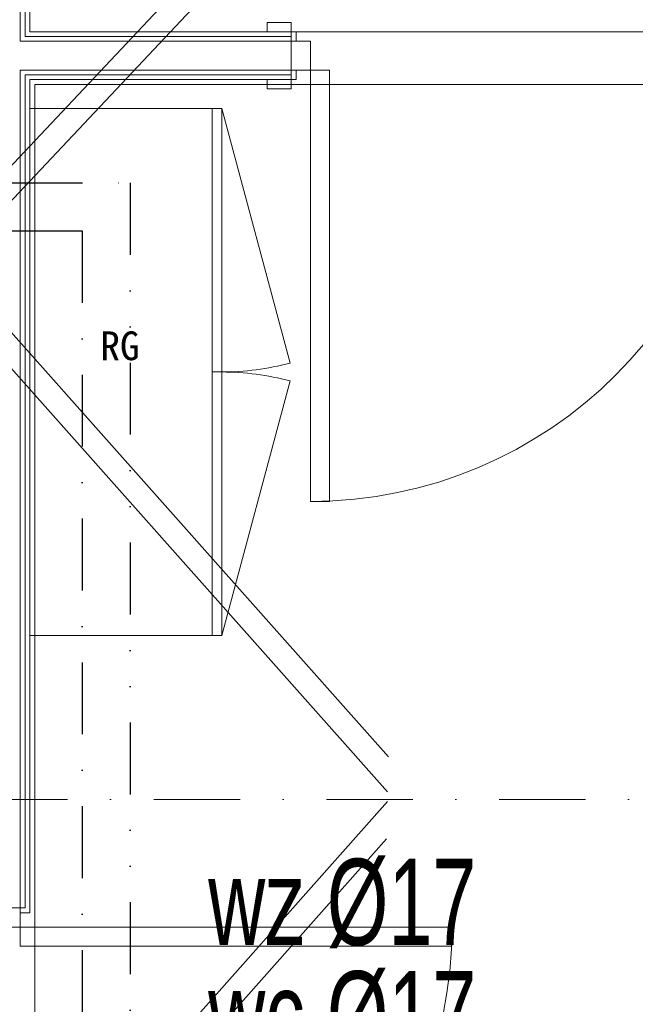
# Model space of a CAD drawing. Header units: centimetres. Extents: x -9388 to 91680, y -1419244 to 50347.
# Tile 84 of 183: x 42108 to 43391, y -706533 to -704479. Entities that reach past the tile are written whole.
import ezdxf
from ezdxf.enums import TextEntityAlignment as Align

# ---------------------------------------------------------------- set-up
doc = ezdxf.new("R2010")
doc.units = ezdxf.units.CM
for name, pattern in [('KOPISTO BUDYNEK C 09.10.12-PW_WODA$0$DASHDOT', [1, 0.5, -0.25, 0, -0.25]), ('KOPISTO BUDYNEK C 09.10.12-PW_WODA$0$DIVIDE', [1.25, 0.5, -0.25, 0, -0.25, 0, -0.25]), ('Kropki i Kreski', [360, 180, -90, 0, -90])]:
    doc.linetypes.add(name, pattern=pattern)
for name, color, linetype in [('! Strefy Powierzchnie', 7, 'Continuous'), ('Drzwi ArchiCAD', 7, 'Continuous'), ('Osie', 7, 'Continuous'), ('Wnętrze - umeblowanie', 7, 'Continuous')]:
    doc.layers.add(name, color=color, linetype=linetype)
for name, color, linetype, lineweight in [('Drzwi ArchiCAD_Nr_pióra__1', 7, 'Continuous', 13), ('Drzwi ArchiCAD_Nr_pióra__23', 7, 'Continuous', 15), ('Drzwi ArchiCAD_Nr_pióra__3', 7, 'Continuous', 13), ('Drzwi ArchiCAD_Nr_pióra__41', 7, 'Continuous', 15), ('Osie_Nr_pióra__1', 7, 'Continuous', 13), ('Osie_Nr_pióra__4', 7, 'Continuous', 13), ('Q_opisy_średnice_woda', 3, 'Continuous', 9), ('Q_podkład', 8, 'Continuous', 9), ('Strefy_Nr_pióra__7', 7, 'Continuous', 13), ('Wnętrze - umeblowanie_Nr_pióra__101', 7, 'Continuous', 5), ('Ściany wewnętrzne_Nr_pióra__1', 7, 'Continuous', 13), ('Ściany wewnętrzne_Nr_pióra__41', 7, 'Continuous', 15)]:
    doc.layers.add(name, color=color, linetype=linetype, lineweight=lineweight)
doc.layers.add('Q_Działka wody ciepłej', color=6, linetype='KOPISTO BUDYNEK C 09.10.12-PW_WODA$0$DIVIDE', lineweight=30, true_color=0xff00ff)
doc.layers.add('Q_Działka wody zimnej', color=4, linetype='KOPISTO BUDYNEK C 09.10.12-PW_WODA$0$DASHDOT', lineweight=30, true_color=0x00ffff)
doc.layers.add('Q_uwagi', color=7, linetype='Continuous', lineweight=30, true_color=0xff0101, plot=False)
doc.styles.add('Arial Narrow_____', font='ARIALN.TTF', dxfattribs={"width": 0.8})
doc.styles.add('GENERATED_STYLE_2', font='arial.ttf')
doc.styles.add('GENERATED_STYLE_3', font='calibri.ttf')

# ---------------------------------------------------------------- blocks, each defined once
blk = doc.blocks.new('Standardowy znacznik siatki_3')
at = {"layer": 'Osie_Nr_pióra__4', "linetype": 'Kropki i Kreski'}
blk.add_line((1000, 0), (17990.8, 0), dxfattribs=at)
at = {"layer": 'Osie_Nr_pióra__1', "style": 'GENERATED_STYLE_3'}
for tag, p in [('AC_MarkerText_1_0', (-125, 5.7)), ('AC_MarkerText_1_1', (19115.8, 5.7))]:
    blk.add_attdef(tag, text='', height=100, rotation=360, dxfattribs=at).set_placement(p, align=Align.MIDDLE_CENTER)
blk = doc.blocks.new('Garderoba 19_5')
at = {"layer": 'Wnętrze - umeblowanie_Nr_pióra__101', "color": 8, "linetype": 'Continuous'}
for p, q in [((1100, 400), (0, 400)), ((0, 400), (0, 0)), ((1100, 0), (1100, 400)), ((0, 20), (1100, 20)), ((0, 0), (0, 20)), ((0, 0), (1100, 0)), ((0, 0), (531.3, -142.4)), ((550, 0), (550, 20)), ((1100, 0), (568.7, -142.4))]:
    blk.add_line(p, q, dxfattribs=at)
for centre, start, end in [((0, 0), 345, 0), ((1100, 0), 180, 195)]:
    blk.add_arc(centre, 550, start, end, dxfattribs=at)
blk = doc.blocks.new('Drzwi 19_6')
at = {"layer": 'Drzwi ArchiCAD_Nr_pióra__23', "color": 8, "linetype": 'Continuous'}
for p, q in [((-450, 0), (-490, 0)), ((-490, 0), (-490, -60)), ((-450, -60), (-450, 0)), ((490, 0), (450, 0)), ((450, 0), (450, -60)), ((490, -60), (490, 0)), ((-490, -60), (-450, -60)), ((450, -60), (490, -60))]:
    blk.add_line(p, q, dxfattribs=at)
at = {"layer": 'Drzwi ArchiCAD_Nr_pióra__3', "color": 8, "linetype": 'Continuous'}
for p, q in [((410, 0), (410, 900)), ((410, 900), (450, 900)), ((450, 900), (450, 0)), ((450, 0), (410, 0))]:
    blk.add_line(p, q, dxfattribs=at)
blk.add_arc((450, 0), 900, 90, 180, dxfattribs=at)
at = {"layer": 'Drzwi ArchiCAD_Nr_pióra__41', "color": 8, "linetype": 'Continuous'}
for p, q in [((-490, -60), (-490, 0)), ((490, -60), (490, 0))]:
    blk.add_line(p, q, dxfattribs=at)
blk = doc.blocks.new('Drzwi 19_8')
at = {"layer": 'Drzwi ArchiCAD_Nr_pióra__1', "color": 8, "linetype": 'Continuous'}
for p, q in [((-490, 20), (-540, 20)), ((-490, 10), (-490, 20)), ((-490, 0), (-490, 10)), ((490, 10), (490, 20)), ((490, 20), (540, 20)), ((490, 0), (490, 10)), ((-490, -70), (-490, -60)), ((490, -70), (490, -60)), ((-490, -80), (-540, -80)), ((-490, -80), (-490, -70)), ((490, -80), (490, -70)), ((490, -80), (540, -80))]:
    blk.add_line(p, q, dxfattribs=at)
at = {"layer": 'Drzwi ArchiCAD_Nr_pióra__23', "color": 8, "linetype": 'Continuous'}
for p, q in [((-450, 0), (-490, 0)), ((-490, 0), (-490, -60)), ((-450, -60), (-450, 0)), ((490, 0), (450, 0)), ((450, 0), (450, -60)), ((490, -60), (490, 0)), ((-490, -60), (-450, -60)), ((450, -60), (490, -60))]:
    blk.add_line(p, q, dxfattribs=at)
at = {"layer": 'Drzwi ArchiCAD_Nr_pióra__3', "color": 8, "linetype": 'Continuous'}
for p, q in [((410, 0), (410, 900)), ((410, 900), (450, 900)), ((450, 900), (450, 0)), ((-490, 39), (-540, 39)), ((-540, 39), (-540, 20)), ((-490, 20), (-490, 39)), ((540, 39), (490, 39)), ((490, 39), (490, 20)), ((540, 20), (540, 39)), ((-540, 20), (-490, 20)), ((-480, 20), (-490, 20)), ((-490, 20), (-490, 0)), ((-490, 0), (-480, 0)), ((-480, 0), (-480, 20)), ((450, 0), (410, 0)), ((490, 20), (480, 20)), ((480, 20), (480, 0)), ((480, 0), (490, 0)), ((490, 0), (490, 20)), ((490, 20), (540, 20)), ((-480, -60), (-490, -60)), ((-490, -60), (-490, -80)), ((-480, -80), (-480, -60)), ((490, -60), (480, -60)), ((480, -60), (480, -80)), ((490, -80), (490, -60)), ((-490, -80), (-540, -80)), ((-540, -80), (-540, -99)), ((-490, -80), (-480, -80)), ((-490, -99), (-490, -80)), ((480, -80), (490, -80)), ((540, -80), (490, -80)), ((490, -80), (490, -99)), ((540, -99), (540, -80)), ((-540, -99), (-490, -99)), ((490, -99), (540, -99))]:
    blk.add_line(p, q, dxfattribs=at)
blk.add_arc((450, 0), 900, 90, 180, dxfattribs=at)
at = {"layer": 'Drzwi ArchiCAD_Nr_pióra__41', "color": 8, "linetype": 'Continuous'}
for p, q in [((-490, -60), (-490, 0)), ((490, -60), (490, 0))]:
    blk.add_line(p, q, dxfattribs=at)
blk = doc.blocks.new('PAB.01_RZUT PRZYZIEMIA')
at = {"layer": '! Strefy Powierzchnie', "color": 8, "linetype": 'Continuous', "lineweight": 0, "flags": 128}
for points in [[(42129, -701812.8), (42129, -704504.2), (45584, -704504.2), (45584, -701812.8)], [(42139, -704614.2), (42139, -710390.3), (43599, -710390.3), (43599, -708777.6), (43504, -708777.6), (43504, -708187.3), (43504, -706869.3), (43504, -706759.3), (45374, -706759.3), (45374, -704614.2)]]:
    blk.add_lwpolyline(points, close=True, dxfattribs=at)
at = {"layer": 'Ściany wewnętrzne_Nr_pióra__1', "color": 8, "linetype": 'Continuous'}
for p, q in [((42119, -704514.2), (42119, -701812.8)), ((42129, -704514.2), (42119, -704514.2)), ((42674, -704514.2), (42129, -704514.2)), ((42674, -704504.2), (42624, -704504.2)), ((42674, -704504.2), (42674, -704514.2)), ((42674, -704504.2), (42674, -704514.2)), ((42674, -704514.2), (42674, -704524.2)), ((42674, -704514.2), (42674, -704524.2)), ((42674, -704584.2), (42674, -704594.2)), ((42119, -704594.2), (42129, -704594.2)), ((42119, -706332.3), (42119, -704594.2)), ((42129, -704594.2), (42674, -704594.2)), ((42674, -704604.2), (42624, -704604.2)), ((42674, -704594.2), (42674, -704604.2)), ((42109, -706332.3), (42109, -706342.3)), ((42119, -706332.3), (42109, -706332.3)), ((42109, -706342.3), (42129, -706342.3)), ((42129, -706332.3), (42129, -706342.3))]:
    blk.add_line(p, q, dxfattribs=at)
at = {"layer": 'Ściany wewnętrzne_Nr_pióra__1', "color": 8, "linetype": 'Continuous', "flags": 128}
for points in [[(42129, -704504.2), (42129, -701812.8)], [(42674, -704504.2), (42129, -704504.2)], [(42129, -706332.3), (42129, -704604.2)], [(42129, -704604.2), (42674, -704604.2)]]:
    blk.add_lwpolyline(points, dxfattribs=at)
at = {"layer": 'Ściany wewnętrzne_Nr_pióra__41', "color": 8, "linetype": 'Continuous'}
for p, q in [((42109, -704524.2), (42109, -701812.8)), ((42119, -704524.2), (42109, -704524.2)), ((42129, -704524.2), (42119, -704524.2)), ((42674, -704524.2), (42129, -704524.2)), ((42674, -704524.2), (42674, -704584.2)), ((42109, -704584.2), (42119, -704584.2)), ((42109, -706332.3), (42109, -704584.2)), ((42119, -704584.2), (42129, -704584.2)), ((42129, -704584.2), (42674, -704584.2)), ((42049, -706332.3), (42109, -706332.3))]:
    blk.add_line(p, q, dxfattribs=at)
at = {"layer": 'Drzwi ArchiCAD', "color": 8, "linetype": 'Continuous', "zscale": 1000, "rotation": 179.9999971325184}
blk.add_blockref('Drzwi 19_8', (43164, -704584.2), dxfattribs=at)
at = {"layer": 'Drzwi ArchiCAD', "color": 8, "linetype": 'Continuous', "xscale": -1, "zscale": 1000, "rotation": 270.0001164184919}
blk.add_blockref('Drzwi 19_6', (42109, -706822.3), dxfattribs=at)
at = {"layer": 'Osie', "color": 8, "linetype": 'Continuous', "zscale": 1000, "rotation": 359.999997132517}
blk.add_blockref('Standardowy znacznik siatki_3', (30584.3, -706106.3), dxfattribs=at)
at = {"layer": 'Wnętrze - umeblowanie', "color": 8, "linetype": 'Continuous', "lineweight": 5, "zscale": 1000, "rotation": 89.99999713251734}
blk.add_blockref('Garderoba 19_5', (42529, -705764.2), dxfattribs=at)
at = {"layer": 'Strefy_Nr_pióra__7', "color": 8, "linetype": 'Continuous', "insert": (42357.6, -705190.5), "char_height": 60, "attachment_point": 9, "rotation": 360, "style": 'GENERATED_STYLE_2'}
blk.add_mtext('\\A1;{\\fMS Gothic|b0|i0|c238|p49;RG}', dxfattribs=at)
blk = doc.blocks.new('A$C674EB6B2')
at = {"layer": 'Q_uwagi', "linetype": 'Continuous'}
for p, q in [((-93.9, -2108), (-1049.8, -3124.7)), ((-1049.8, -3197.7), (-95.7, -2183)), ((-1049.8, -3218), (-147.2, -4234.3)), ((-1049.8, -3293.3), (-149, -4307.6)), ((-149.5, -4327.5), (-1049.8, -5343)), ((-1049.8, -5418.4), (-151.5, -4405.1))]:
    blk.add_line(p, q, dxfattribs=at)

msp = doc.modelspace()

# ---------------------------------------------------------------- block references
at = {"layer": 'Q_podkład'}
msp.add_blockref('PAB.01_RZUT PRZYZIEMIA', (0, 0), dxfattribs=at)

# ---------------------------------------------------------------- next in the draw order: linework, layer by layer
at = {"layer": 'Q_Działka wody ciepłej', "ltscale": 300}
for p, q in [((42089, -704819.7), (42338.3, -704819.7)), ((42338.3, -704819.7), (42338.3, -709961.2))]:
    msp.add_line(p, q, dxfattribs=at)
at = {"layer": 'Q_Działka wody zimnej', "ltscale": 300}
for p, q in [((42089, -704919.7), (42238.3, -704919.7)), ((42238.3, -704919.7), (42238.3, -709861.2))]:
    msp.add_line(p, q, dxfattribs=at)

# ---------------------------------------------------------------- next in the draw order: block references
at = {"layer": 'Q_uwagi'}
msp.add_blockref('A$C674EB6B2', (43023.8, -701782.8), dxfattribs=at)

# ---------------------------------------------------------------- next in the draw order: texts
at = {"layer": 'Q_opisy_średnice_woda', "style": 'Arial Narrow_____', "width": 0.8}
for s, p in [('wz Ø17', (42780.3, -706319.8)), ('wc Ø17', (42780.3, -706554.1))]:
    msp.add_text(s, height=180, dxfattribs=at).set_placement(p, align=Align.MIDDLE_CENTER)

doc.saveas('drawing.dxf')
